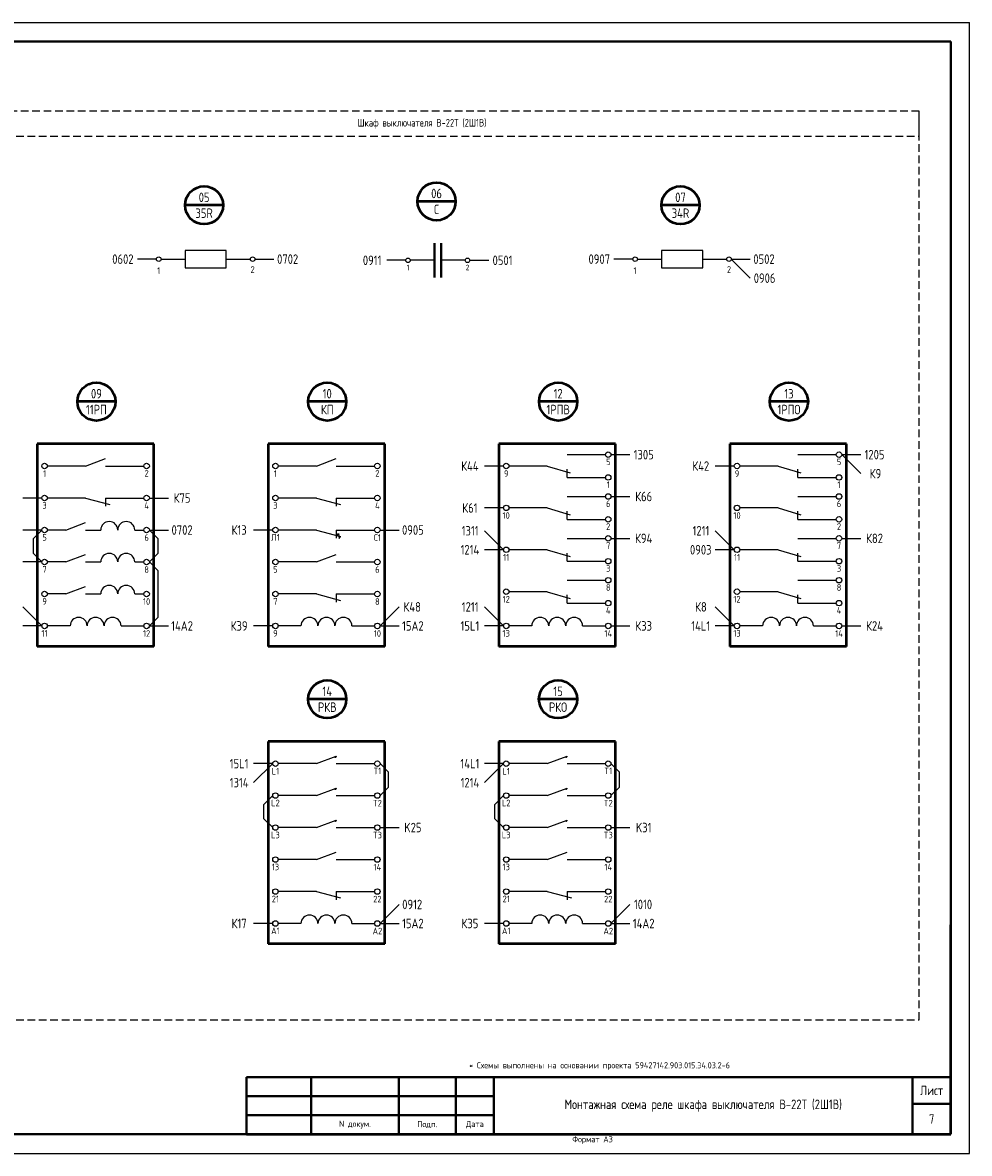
# Model space of a CAD drawing. Header units: millimetres. Extents: x 3972 to 7513, y 1417 to 2199.
# Tile 18 of 19: x 6934 to 7183, y 1779 to 2076. Entities that reach past the tile are written whole.
import ezdxf

# ---------------------------------------------------------------- set-up
doc = ezdxf.new("R2010")
doc.units = ezdxf.units.MM
doc.linetypes.add('JIS_02_2.0', pattern=[3, 2, -1])
doc.layers.add('основная 0.5', color=7, linetype='Continuous', lineweight=50)
doc.styles.add('SIMPLEX', font='GOST.ttf', dxfattribs={"height": 5})
pattern_1 = [(0, (-495.938, 443.408), (0, 6.985), [5.08, -1.905]), (90, (-495.938, 443.408), (-6.985, 4e-16), [5.08, -1.905])]

msp = doc.modelspace()

# ---------------------------------------------------------------- hatches: boundary and pattern name
h = msp.add_hatch()
h.set_pattern_fill('ANGLE', color=256)
h.set_pattern_definition(pattern_1)
h.paths.add_polyline_path([(7016.78, 1882.93), (7016.39, 1882.78, 1.158547)])
h = msp.add_hatch()
h.set_pattern_fill('ANGLE', color=256)
h.set_pattern_definition(pattern_1)
h.paths.add_polyline_path([(7016.78, 1874.53), (7016.39, 1874.38, 1.158547)])
h = msp.add_hatch()
h.set_pattern_fill('ANGLE', color=256)
h.set_pattern_definition(pattern_1)
h.paths.add_polyline_path([(7016.78, 1866.13), (7016.39, 1865.98, 1.158547)])

# ---------------------------------------------------------------- linework, layer by layer
for p, q in [((6763.1, 2075.61), (7183.11, 2075.61)), ((7183.11, 1778.56), (7183.11, 2075.61)), ((7183.11, 1778.56), (7183.11, 2075.61)), ((6977.08, 2015.74), (6977.08, 2011.22)), ((6987.91, 2015.74), (6977.08, 2015.74)), ((6987.91, 2011.22), (6987.91, 2015.74)), ((7102.22, 2015.74), (7102.22, 2011.22)), ((7113.05, 2015.74), (7102.22, 2015.74)), ((7113.05, 2011.22), (7113.05, 2015.74)), ((6969.56, 2013.48), (6964.56, 2013.48)), ((6970.76, 2013.48), (6977.08, 2013.48)), ((6977.08, 2011.22), (6987.91, 2011.22)), ((6987.91, 2013.48), (6994.22, 2013.48)), ((6995.42, 2013.48), (7000.42, 2013.48)), ((7035.04, 2013.17), (7030.04, 2013.17)), ((7042.56, 2013.17), (7036.24, 2013.17)), ((7050.68, 2013.17), (7044.36, 2013.17)), ((7051.88, 2013.17), (7056.88, 2013.17)), ((7094.7, 2013.48), (7089.7, 2013.48)), ((7095.9, 2013.48), (7102.22, 2013.48)), ((7102.22, 2011.22), (7113.05, 2011.22)), ((7113.05, 2013.48), (7119.36, 2013.48)), ((7120.56, 2013.48), (7125.56, 2013.48)), ((7120.56, 2013.48), (7125.56, 2008.48)), ((6950.94, 1959.12), (6956.15, 1961.11)), ((7011.58, 1959.12), (7016.78, 1961.11)), ((7077.42, 1962.12), (7087.52, 1962.12)), ((7088.95, 1962.12), (7093.95, 1962.12)), ((7138.05, 1962.12), (7148.15, 1962.12)), ((7149.59, 1962.12), (7154.59, 1962.12)), ((7149.59, 1962.12), (7154.59, 1957.12)), ((6950.94, 1959.12), (6940.89, 1959.12)), ((6956.15, 1959.12), (6966.25, 1959.12)), ((7011.58, 1959.12), (7001.53, 1959.12)), ((7016.78, 1959.12), (7026.88, 1959.12)), ((7060.72, 1959.12), (7055.72, 1959.12)), ((7072.21, 1959.12), (7062.16, 1959.12)), ((7072.21, 1959.12), (7078.22, 1957.32)), ((7077.42, 1956.12), (7077.42, 1958.27)), ((7121.35, 1959.12), (7116.35, 1959.12)), ((7132.84, 1959.12), (7122.79, 1959.12)), ((7132.84, 1959.12), (7138.85, 1957.32)), ((7138.05, 1956.12), (7138.05, 1958.27)), ((7077.42, 1956.12), (7087.52, 1956.12)), ((7138.05, 1956.12), (7148.15, 1956.12)), ((6939.46, 1950.72), (6934.46, 1950.72)), ((6950.94, 1950.72), (6940.89, 1950.72)), ((6950.94, 1950.72), (6957.3, 1949.02)), ((6956.15, 1950.72), (6966.25, 1950.72)), ((6956.15, 1950.72), (6956.15, 1948.55)), ((6967.69, 1950.72), (6972.69, 1950.72)), ((7011.58, 1950.72), (7001.53, 1950.72)), ((7011.58, 1950.72), (7017.93, 1949.02)), ((7016.78, 1950.72), (7026.88, 1950.72)), ((7016.78, 1950.72), (7016.78, 1948.55)), ((7077.42, 1951.12), (7087.52, 1951.12)), ((7088.95, 1951.12), (7093.95, 1951.12)), ((7138.05, 1951.12), (7148.15, 1951.12)), ((7060.72, 1948.12), (7055.72, 1948.12)), ((7072.21, 1948.12), (7062.16, 1948.12)), ((7072.21, 1948.12), (7078.22, 1946.32)), ((7077.42, 1945.12), (7077.42, 1947.27)), ((7132.84, 1948.12), (7122.79, 1948.12)), ((7132.84, 1948.12), (7138.85, 1946.32)), ((7138.05, 1945.12), (7138.05, 1947.27)), ((6945.74, 1942.32), (6950.94, 1944.31)), ((7077.42, 1945.12), (7087.52, 1945.12)), ((7138.05, 1945.12), (7148.15, 1945.12)), ((6939.46, 1942.32), (6934.46, 1942.32)), ((6939.46, 1942.32), (6937.24, 1940.11)), ((6937.24, 1936.14), (6937.24, 1940.11)), ((6945.74, 1942.32), (6940.89, 1942.32)), ((6950.94, 1942.32), (6954.95, 1942.32)), ((6963.85, 1942.32), (6966.25, 1942.32)), ((6967.69, 1942.32), (6972.69, 1942.32)), ((6967.69, 1942.32), (6970.02, 1939.99)), ((6970.02, 1936.26), (6970.02, 1939.99)), ((7000.09, 1942.32), (6995.09, 1942.32)), ((7011.58, 1942.32), (7001.53, 1942.32)), ((7011.58, 1942.32), (7017.93, 1940.62)), ((7016.78, 1942.32), (7026.88, 1942.32)), ((7016.78, 1942.32), (7016.78, 1940.15)), ((7016.99, 1940.87), (7017.37, 1941.4)), ((7017.37, 1941.4), (7017.57, 1940.13)), ((7017.57, 1940.13), (7017.93, 1940.62)), ((7028.32, 1942.32), (7033.32, 1942.32)), ((7060.72, 1937.12), (7055.72, 1942.12)), ((7077.42, 1940.12), (7087.52, 1940.12)), ((7088.95, 1940.12), (7093.95, 1940.12)), ((7121.35, 1937.12), (7116.35, 1942.12)), ((7138.05, 1940.12), (7148.15, 1940.12)), ((7149.59, 1940.12), (7154.59, 1940.12)), ((7060.72, 1937.12), (7055.72, 1937.12)), ((7072.21, 1937.12), (7062.16, 1937.12)), ((7072.21, 1937.12), (7078.22, 1935.32)), ((7121.35, 1937.12), (7116.35, 1937.12)), ((7132.84, 1937.12), (7122.79, 1937.12)), ((7132.84, 1937.12), (7138.85, 1935.32)), ((6939.46, 1933.92), (6934.46, 1933.92)), ((6939.46, 1933.92), (6937.24, 1936.14)), ((6945.74, 1933.92), (6940.89, 1933.92)), ((6945.74, 1933.92), (6950.94, 1935.91)), ((6950.94, 1933.92), (6954.95, 1933.92)), ((6963.85, 1933.92), (6966.25, 1933.92)), ((6967.69, 1933.92), (6970.02, 1936.26)), ((6967.69, 1933.92), (6970.02, 1931.59)), ((7011.58, 1933.92), (7001.53, 1933.92)), ((7011.58, 1933.92), (7016.78, 1935.91)), ((7016.78, 1933.92), (7026.88, 1933.92)), ((7077.42, 1934.12), (7077.42, 1936.27)), ((7077.42, 1934.12), (7087.52, 1934.12)), ((7138.05, 1934.12), (7138.05, 1936.27)), ((7138.05, 1934.12), (7148.15, 1934.12)), ((6970.02, 1919.46), (6970.02, 1931.59)), ((7077.42, 1929.12), (7087.52, 1929.12)), ((7138.05, 1929.12), (7148.15, 1929.12)), ((6945.74, 1925.52), (6940.89, 1925.52)), ((6945.74, 1925.52), (6950.94, 1927.51)), ((6950.94, 1925.52), (6954.95, 1925.52)), ((6963.85, 1925.52), (6966.25, 1925.52)), ((7011.58, 1925.52), (7001.53, 1925.52)), ((7011.58, 1925.52), (7017.93, 1923.82)), ((7016.78, 1925.52), (7026.88, 1925.52)), ((7016.78, 1925.52), (7016.78, 1923.35)), ((7072.21, 1926.12), (7062.16, 1926.12)), ((7072.21, 1926.12), (7078.22, 1924.32)), ((7077.42, 1923.12), (7077.42, 1925.27)), ((7132.84, 1926.12), (7122.79, 1926.12)), ((7132.84, 1926.12), (7138.85, 1924.32)), ((7138.05, 1923.12), (7138.05, 1925.27)), ((6939.46, 1917.12), (6934.46, 1922.12)), ((7028.32, 1917.12), (7033.32, 1922.12)), ((7060.72, 1917.12), (7055.72, 1922.12)), ((7077.42, 1923.12), (7087.52, 1923.12)), ((7121.35, 1917.12), (7116.35, 1922.12)), ((7138.05, 1923.12), (7148.15, 1923.12)), ((6967.69, 1917.12), (6970.02, 1919.46)), ((6939.46, 1917.12), (6934.46, 1917.12)), ((6946.89, 1917.12), (6940.89, 1917.12)), ((6960.25, 1917.12), (6966.25, 1917.12)), ((6967.69, 1917.12), (6972.69, 1917.12)), ((7000.09, 1917.12), (6995.09, 1917.12)), ((7007.53, 1917.12), (7001.53, 1917.12)), ((7020.88, 1917.12), (7026.88, 1917.12)), ((7028.32, 1917.12), (7033.32, 1917.12)), ((7060.72, 1917.12), (7055.72, 1917.12)), ((7068.16, 1917.12), (7062.16, 1917.12)), ((7081.52, 1917.12), (7087.52, 1917.12)), ((7088.95, 1917.12), (7093.95, 1917.12)), ((7121.35, 1917.12), (7116.35, 1917.12)), ((7128.79, 1917.12), (7122.79, 1917.12)), ((7142.15, 1917.12), (7148.15, 1917.12)), ((7149.59, 1917.12), (7154.59, 1917.12)), ((7000.09, 1880.95), (6995.09, 1880.95)), ((7000.09, 1880.95), (6995.09, 1875.95)), ((7011.58, 1880.95), (7001.53, 1880.95)), ((7011.58, 1880.95), (7016.78, 1882.93)), ((7016.78, 1880.95), (7026.88, 1880.95)), ((7028.32, 1880.95), (7030.52, 1878.74)), ((7060.72, 1880.95), (7055.72, 1880.95)), ((7060.72, 1880.95), (7055.72, 1875.95)), ((7072.21, 1880.95), (7062.16, 1880.95)), ((7072.21, 1880.95), (7077.42, 1882.93)), ((7077.42, 1880.95), (7087.52, 1880.95)), ((7088.95, 1880.95), (7091.16, 1878.74)), ((7030.52, 1874.75), (7030.52, 1878.74)), ((7091.16, 1874.75), (7091.16, 1878.74)), ((7011.58, 1872.55), (7016.78, 1874.53)), ((7028.32, 1872.55), (7030.52, 1874.75)), ((7072.21, 1872.55), (7077.42, 1874.53)), ((7088.95, 1872.55), (7091.16, 1874.75)), ((7000.09, 1872.55), (6997.78, 1870.23)), ((7011.58, 1872.55), (7001.53, 1872.55)), ((7016.78, 1872.55), (7026.88, 1872.55)), ((7060.72, 1872.55), (7058.41, 1870.23)), ((7072.21, 1872.55), (7062.16, 1872.55)), ((7077.42, 1872.55), (7087.52, 1872.55)), ((6997.78, 1866.46), (6997.78, 1870.23)), ((7058.41, 1866.46), (7058.41, 1870.23)), ((7000.09, 1864.15), (6997.78, 1866.46)), ((7011.58, 1864.15), (7016.78, 1866.13)), ((7060.72, 1864.15), (7058.41, 1866.46)), ((7072.21, 1864.15), (7077.42, 1866.13)), ((7011.58, 1864.15), (7001.53, 1864.15)), ((7016.78, 1864.15), (7026.88, 1864.15)), ((7028.32, 1864.15), (7033.32, 1864.15)), ((7072.21, 1864.15), (7062.16, 1864.15)), ((7077.42, 1864.15), (7087.52, 1864.15)), ((7088.95, 1864.15), (7093.95, 1864.15)), ((7011.58, 1855.75), (7016.78, 1857.73)), ((7072.21, 1855.75), (7077.42, 1857.73)), ((7011.58, 1855.75), (7001.53, 1855.75)), ((7016.78, 1855.75), (7026.88, 1855.75)), ((7072.21, 1855.75), (7062.16, 1855.75)), ((7077.42, 1855.75), (7087.52, 1855.75)), ((7011.58, 1847.35), (7001.53, 1847.35)), ((7011.58, 1847.35), (7017.93, 1845.65)), ((7016.78, 1847.35), (7026.88, 1847.35)), ((7016.78, 1847.35), (7016.78, 1845.18)), ((7072.21, 1847.35), (7062.16, 1847.35)), ((7072.21, 1847.35), (7078.56, 1845.65)), ((7077.42, 1847.35), (7087.52, 1847.35)), ((7077.42, 1847.35), (7077.42, 1845.18)), ((7028.32, 1838.95), (7033.32, 1843.95)), ((7088.95, 1838.95), (7093.95, 1843.95)), ((7000.09, 1838.95), (6995.09, 1838.95)), ((7007.53, 1838.95), (7001.53, 1838.95)), ((7020.88, 1838.95), (7026.88, 1838.95)), ((7028.32, 1838.95), (7033.32, 1838.95)), ((7060.72, 1838.95), (7055.72, 1838.95)), ((7068.16, 1838.95), (7062.16, 1838.95)), ((7081.52, 1838.95), (7087.52, 1838.95)), ((7088.95, 1838.95), (7093.95, 1838.95)), ((6763.1, 1778.56), (7183.11, 1778.56))]:
    msp.add_line(p, q)
at = {"lineweight": 40}
for p, q in [((6783.1, 2070.61), (7178.2, 2070.61)), ((7178.2, 2070.61), (7178.2, 1783.61)), ((7042.56, 2017.69), (7042.56, 2008.66)), ((7044.36, 2017.69), (7044.36, 2008.66)), ((6993.2, 1798.6), (7058.2, 1798.6)), ((7168.2, 1798.61), (7168.2, 1783.61)), ((6993.2, 1793.6), (7058.2, 1793.6)), ((7168.2, 1791.61), (7178.2, 1791.61)), ((6993.2, 1788.6), (7058.2, 1788.6)), ((6783.1, 1783.61), (7178.2, 1783.61))]:
    msp.add_line(p, q, dxfattribs=at)
at = {"lineweight": 50}
for p, q in [((6987.08, 2027.63), (6977.08, 2027.63)), ((7048.14, 2028.64), (7038.14, 2028.64)), ((7112.22, 2027.63), (7102.22, 2027.63)), ((6958.78, 1976.04), (6948.78, 1976.04)), ((7019.42, 1976.04), (7009.42, 1976.04)), ((7080.09, 1976.04), (7070.09, 1976.04)), ((7140.72, 1976.04), (7130.72, 1976.04)), ((6968.89, 1964.92), (6938.26, 1964.92)), ((6938.26, 1964.92), (6938.26, 1911.74)), ((6968.89, 1911.74), (6968.89, 1964.92)), ((7029.52, 1964.92), (6998.89, 1964.92)), ((6998.89, 1964.92), (6998.89, 1911.74)), ((7029.52, 1911.74), (7029.52, 1964.92)), ((7090.15, 1964.92), (7059.52, 1964.92)), ((7059.52, 1964.92), (7059.52, 1911.74)), ((7090.15, 1911.74), (7090.15, 1964.92)), ((7150.79, 1964.92), (7120.15, 1964.92)), ((7120.15, 1964.92), (7120.15, 1911.74)), ((7150.79, 1911.74), (7150.79, 1964.92)), ((6968.89, 1911.74), (6938.26, 1911.74)), ((7029.52, 1911.74), (6998.89, 1911.74)), ((7090.15, 1911.74), (7059.52, 1911.74)), ((7150.79, 1911.74), (7120.15, 1911.74)), ((7019.42, 1897.86), (7009.42, 1897.86)), ((7080.05, 1897.86), (7070.05, 1897.86)), ((7029.52, 1886.74), (6998.89, 1886.74)), ((6998.89, 1886.74), (6998.89, 1833.57)), ((7029.52, 1833.57), (7029.52, 1886.74)), ((7090.15, 1886.74), (7059.52, 1886.74)), ((7059.52, 1886.74), (7059.52, 1833.57)), ((7090.15, 1833.57), (7090.15, 1886.74)), ((7029.52, 1833.57), (6998.89, 1833.57)), ((7090.15, 1833.57), (7059.52, 1833.57))]:
    msp.add_line(p, q, dxfattribs=at)
at = {"color": 32, "linetype": 'JIS_02_2.0', "true_color": 0xcd6928}
for points in [[(7169.94, 2052.32), (6908.68, 2052.32), (6908.68, 1813.68), (7169.94, 1813.68)], [(7169.94, 2052.32), (6908.68, 2052.32), (6908.68, 2045.76), (7169.94, 2045.76)]]:
    msp.add_lwpolyline(points, close=True, dxfattribs=at)
at = {"lineweight": 50}
for centre in [(6982.08, 2027.63), (7043.14, 2028.64), (7107.22, 2027.63), (6953.78, 1976.04), (7014.42, 1976.04), (7075.09, 1976.04), (7135.72, 1976.04), (7014.42, 1897.86), (7075.05, 1897.86)]:
    msp.add_circle(centre, 5, dxfattribs=at)
for centre, radius in [((6970.16, 2013.48), 0.599), ((6994.82, 2013.48), 0.599), ((7095.3, 2013.48), 0.599), ((7119.96, 2013.48), 0.599), ((7035.64, 2013.17), 0.599), ((7051.28, 2013.17), 0.599), ((7088.24, 1962.12), 0.719), ((7148.87, 1962.12), 0.719), ((6940.17, 1959.12), 0.719), ((6966.97, 1959.12), 0.719), ((7000.81, 1959.12), 0.719), ((7027.6, 1959.12), 0.719), ((7061.44, 1959.12), 0.719), ((7122.07, 1959.12), 0.719), ((7088.24, 1956.12), 0.719), ((7148.87, 1956.12), 0.719), ((7088.24, 1951.12), 0.719), ((7148.87, 1951.12), 0.719), ((6940.17, 1950.72), 0.719), ((6966.97, 1950.72), 0.719), ((7000.81, 1950.72), 0.719), ((7027.6, 1950.72), 0.719), ((7061.44, 1948.12), 0.719), ((7122.07, 1948.12), 0.719), ((7088.24, 1945.12), 0.719), ((7148.87, 1945.12), 0.719), ((6940.17, 1942.32), 0.719), ((6966.97, 1942.32), 0.719), ((7000.81, 1942.32), 0.719), ((7027.6, 1942.32), 0.719), ((7088.24, 1940.12), 0.719), ((7148.87, 1940.12), 0.719), ((7061.44, 1937.12), 0.719), ((7122.07, 1937.12), 0.719), ((6940.17, 1933.92), 0.719), ((6966.97, 1933.92), 0.719), ((7000.81, 1933.92), 0.719), ((7027.6, 1933.92), 0.719), ((7088.24, 1934.12), 0.719), ((7148.87, 1934.12), 0.719), ((7088.24, 1929.12), 0.719), ((7148.87, 1929.12), 0.719), ((6940.17, 1925.52), 0.719), ((6966.97, 1925.52), 0.719), ((7000.81, 1925.52), 0.719), ((7027.6, 1925.52), 0.719), ((7061.44, 1926.12), 0.719), ((7122.07, 1926.12), 0.719), ((7088.24, 1923.12), 0.719), ((7148.87, 1923.12), 0.719), ((6940.17, 1917.12), 0.719), ((6966.97, 1917.12), 0.719), ((7000.81, 1917.12), 0.719), ((7027.6, 1917.12), 0.719), ((7061.44, 1917.12), 0.719), ((7088.24, 1917.12), 0.719), ((7122.07, 1917.12), 0.719), ((7148.87, 1917.12), 0.719), ((7000.81, 1880.95), 0.719), ((7027.6, 1880.95), 0.719), ((7061.44, 1880.95), 0.719), ((7088.24, 1880.95), 0.719), ((7000.81, 1872.55), 0.719), ((7027.6, 1872.55), 0.719), ((7061.44, 1872.55), 0.719), ((7088.24, 1872.55), 0.719), ((7000.81, 1864.15), 0.719), ((7027.6, 1864.15), 0.719), ((7061.44, 1864.15), 0.719), ((7088.24, 1864.15), 0.719), ((7000.81, 1855.75), 0.719), ((7027.6, 1855.75), 0.719), ((7061.44, 1855.75), 0.719), ((7088.24, 1855.75), 0.719), ((7000.81, 1847.35), 0.719), ((7027.6, 1847.35), 0.719), ((7061.44, 1847.35), 0.719), ((7088.24, 1847.35), 0.719), ((7000.81, 1838.95), 0.719), ((7027.6, 1838.95), 0.719), ((7061.44, 1838.95), 0.719), ((7088.24, 1838.95), 0.719)]:
    msp.add_circle(centre, radius)
for centre, radius, start, end in [((6957.17, 1942.32), 2.23, 0, 180), ((6961.63, 1942.32), 2.23, 0, 180), ((6957.17, 1933.92), 2.23, 0, 180), ((6961.63, 1933.92), 2.23, 0, 180), ((6957.17, 1925.52), 2.23, 0, 180), ((6961.63, 1925.52), 2.23, 0, 180), ((6949.12, 1917.12), 2.23, 0, 180), ((6953.57, 1917.12), 2.23, 0, 180), ((6958.03, 1917.12), 2.23, 0, 180), ((7009.75, 1917.12), 2.23, 0, 180), ((7014.21, 1917.12), 2.23, 0, 180), ((7018.66, 1917.12), 2.23, 0, 180), ((7070.39, 1917.12), 2.23, 0, 180), ((7074.84, 1917.12), 2.23, 0, 180), ((7079.29, 1917.12), 2.23, 0, 180), ((7131.02, 1917.12), 2.23, 0, 180), ((7135.47, 1917.12), 2.23, 0, 180), ((7139.92, 1917.12), 2.23, 0, 180), ((7016.6, 1882.83), 0.215, 192.5086, 29.3121), ((7077.23, 1882.83), 0.215, 192.5086, 29.3121), ((7016.6, 1874.43), 0.215, 192.5086, 29.3121), ((7077.23, 1874.43), 0.215, 192.5086, 29.3121), ((7016.6, 1866.03), 0.215, 192.5086, 29.3121), ((7077.23, 1866.03), 0.215, 192.5086, 29.3121), ((7009.75, 1838.95), 2.23, 0, 180), ((7014.21, 1838.95), 2.23, 0, 180), ((7018.66, 1838.95), 2.23, 0, 180), ((7070.39, 1838.95), 2.23, 0, 180), ((7074.84, 1838.95), 2.23, 0, 180), ((7079.29, 1838.95), 2.23, 0, 180)]:
    msp.add_arc(centre, radius, start, end)
at = {"layer": 'основная 0.5', "color": 0}
for p, q in [((7178.2, 1783.61), (7178.2, 1838.61)), ((6993.2, 1783.61), (7178.2, 1783.61))]:
    msp.add_line(p, q, dxfattribs=at)
at = {"layer": 'основная 0.5', "lineweight": 40}
for p, q in [((6993.2, 1783.61), (6993.2, 1798.6)), ((7010.2, 1783.61), (7010.2, 1798.6)), ((7033.2, 1783.61), (7033.2, 1798.6)), ((7048.2, 1783.61), (7048.2, 1798.6)), ((7058.2, 1783.61), (7058.2, 1798.61)), ((7058.2, 1798.61), (7178.2, 1798.61))]:
    msp.add_line(p, q, dxfattribs=at)

# ---------------------------------------------------------------- texts
at = {"attachment_point": 5, "style": 'SIMPLEX'}
for s, insert, char_height, width in [('Шкаф выключателя В-22Т (2Ш1В)', (7039.31, 2049.04), 2, 261.2654), ('06\\PC', (7043.14, 2028.64), 2.5, 7.6478), ('05\\P35R', (6982.08, 2027.63), 2.5, 7.6478), ('07\\P34R', (7107.22, 2027.63), 2.5, 7.6478), ('09\\P11РП', (6953.78, 1976.04), 2.5, 7.6478), ('10\\PКП', (7014.42, 1976.04), 2.5, 7.6478), ('12\\P1РПВ', (7075.09, 1976.04), 2.5, 7.6478), ('13\\P1РПО', (7135.72, 1976.04), 2.5, 7.6478), ('14\\PРКВ', (7014.42, 1897.86), 2.5, 7.6478), ('15\\PРКО', (7075.05, 1897.86), 2.5, 7.6478)]:
    msp.add_mtext(s, dxfattribs=dict(at, insert=insert, char_height=char_height, width=width))
at = {"color": 7, "attachment_point": 5, "style": 'SIMPLEX'}
for s, insert, char_height, width in [('0602', (6960.74, 2013.48), 2.5, 2.4873), ('0702', (7004.02, 2013.48), 2.5, 2.4873), ('0911', (7026.22, 2013.17), 2.5, 2.4873), ('0501', (7060.47, 2013.17), 2.5, 2.4873), ('0907', (7085.88, 2013.48), 2.5, 2.4873), ('0502', (7129.16, 2013.48), 2.5, 2.4873), ('1', (6970.16, 2010.46), 1.73, 2.4873), ('2', (6994.82, 2010.74), 1.73, 2.4873), ('1', (7035.64, 2011.27), 1.44, 2.0728), ('2', (7051.28, 2011.28), 1.44, 2.0728), ('1', (7095.3, 2010.46), 1.73, 2.4873), ('2', (7119.96, 2010.74), 1.73, 2.4873), ('0906', (7129.31, 2008.48), 2.5, 2.4873), ('1305', (7097.55, 1962.12), 2.5, 2.4873), ('1205', (7158.19, 1962.12), 2.5, 2.4873), ('К44', (7051.9, 1959.12), 2.5, 2.4873), ('5', (7088.24, 1960.22), 1.73, 2.4873), ('К42', (7112.54, 1959.12), 2.5, 2.4873), ('5', (7148.87, 1960.22), 1.73, 2.4873), ('1', (6940.17, 1957.13), 1.73, 2.4873), ('2', (6966.97, 1957.22), 1.73, 2.4873), ('1', (7000.81, 1957.13), 1.73, 2.4873), ('2', (7027.6, 1957.22), 1.73, 2.4873), ('9', (7061.44, 1957.13), 1.73, 2.4873), ('9', (7122.07, 1957.13), 1.73, 2.4873), ('К9', (7158.44, 1957.12), 2.5, 2.4873), ('1', (7088.24, 1954.22), 1.73, 2.4873), ('1', (7148.87, 1954.22), 1.73, 2.4873), ('К75', (6976.29, 1950.72), 2.5, 2.4873), ('К66', (7097.55, 1951.12), 2.5, 2.4873), ('3', (6940.17, 1948.78), 1.73, 2.4873), ('4', (6966.97, 1948.73), 1.73, 2.4873), ('3', (7000.81, 1948.78), 1.73, 2.4873), ('4', (7027.6, 1948.73), 1.73, 2.4873), ('К61', (7051.9, 1948.12), 2.5, 2.4873), ('6', (7088.24, 1949.22), 1.73, 2.4873), ('6', (7148.87, 1949.22), 1.73, 2.4873), ('10', (7061.44, 1946.13), 1.733, 2.4873), ('10', (7122.07, 1946.13), 1.733, 2.4873), ('0702', (6976.29, 1942.32), 2.5, 2.4873), ('К13', (6991.27, 1942.32), 2.5, 2.4873), ('0905', (7036.92, 1942.32), 2.5, 2.4873), ('1311', (7051.96, 1942.12), 2.5, 2.4873), ('2', (7088.24, 1943.22), 1.73, 2.4873), ('1211', (7112.59, 1942.12), 2.5, 2.4873), ('2', (7148.87, 1943.22), 1.73, 2.4873), ('5', (6940.17, 1940.38), 1.73, 2.4873), ('6', (6966.97, 1940.33), 1.73, 2.4873), ('Л1', (7000.81, 1940.38), 1.733, 2.4873), ('С1', (7027.6, 1940.33), 1.733, 2.4873), ('К94', (7097.55, 1940.12), 2.5, 2.4873), ('К82', (7158.19, 1940.12), 2.5, 2.4873), ('1214', (7051.9, 1937.12), 2.5, 2.4873), ('7', (7088.24, 1938.22), 1.73, 2.4873), ('0903', (7112.54, 1937.12), 2.5, 2.4873), ('7', (7148.87, 1938.22), 1.73, 2.4873), ('11', (7061.44, 1935.13), 1.733, 2.4873), ('11', (7122.07, 1935.13), 1.733, 2.4873), ('7', (6940.17, 1931.98), 1.73, 2.4873), ('8', (6966.97, 1931.93), 1.73, 2.4873), ('5', (7000.81, 1931.98), 1.73, 2.4873), ('6', (7027.6, 1931.93), 1.73, 2.4873), ('3', (7088.24, 1932.22), 1.73, 2.4873), ('3', (7148.87, 1932.22), 1.73, 2.4873), ('8', (7088.24, 1927.22), 1.73, 2.4873), ('8', (7148.87, 1927.22), 1.73, 2.4873), ('12', (7061.44, 1924.13), 1.733, 2.4873), ('12', (7122.07, 1924.13), 1.733, 2.4873), ('9', (6940.17, 1923.58), 1.73, 2.4873), ('10', (6966.97, 1923.53), 1.733, 2.4873), ('7', (7000.81, 1923.58), 1.73, 2.4873), ('8', (7027.6, 1923.53), 1.73, 2.4873), ('К48', (7036.74, 1922.12), 2.5, 2.4873), ('1211', (7051.96, 1922.12), 2.5, 2.4873), ('4', (7088.24, 1921.22), 1.73, 2.4873), ('К8', (7112.59, 1922.12), 2.5, 2.4873), ('4', (7148.87, 1921.22), 1.73, 2.4873), ('11', (6940.17, 1915.18), 1.733, 2.4873), ('12', (6966.97, 1915.13), 1.733, 2.4873), ('14А2', (6976.29, 1917.12), 2.5, 2.4873), ('К39', (6991.27, 1917.12), 2.5, 2.4873), ('9', (7000.81, 1915.18), 1.73, 2.4873), ('10', (7027.6, 1915.13), 1.733, 2.4873), ('15А2', (7036.92, 1917.12), 2.5, 2.4873), ('15L1', (7051.9, 1917.12), 2.5, 2.4873), ('13', (7061.44, 1915.18), 1.733, 2.4873), ('14', (7088.24, 1915.13), 1.733, 2.4873), ('К33', (7097.55, 1917.12), 2.5, 2.4873), ('14L1', (7112.54, 1917.12), 2.5, 2.4873), ('13', (7122.07, 1915.18), 1.733, 2.4873), ('14', (7148.87, 1915.13), 1.733, 2.4873), ('К24', (7158.19, 1917.12), 2.5, 2.4873), ('15L1', (6991.27, 1880.95), 2.5, 2.4873), ('14L1', (7051.9, 1880.95), 2.5, 2.4873), ('1314', (6991.28, 1875.95), 2.5, 2.4873), ('L1', (7000.81, 1878.95), 1.733, 2.4873), ('T1', (7027.6, 1879.04), 1.733, 2.4873), ('1214', (7051.91, 1875.95), 2.5, 2.4873), ('L1', (7061.44, 1878.95), 1.733, 2.4873), ('T1', (7088.24, 1879.04), 1.733, 2.4873), ('L2', (7000.81, 1870.61), 1.733, 2.4873), ('T2', (7027.6, 1870.56), 1.733, 2.4873), ('L2', (7061.44, 1870.61), 1.733, 2.4873), ('T2', (7088.24, 1870.56), 1.733, 2.4873), ('K25', (7036.92, 1864.15), 2.5, 2.4873), ('K31', (7097.55, 1864.15), 2.5, 2.4873), ('L3', (7000.81, 1862.21), 1.733, 2.4873), ('T3', (7027.6, 1862.16), 1.733, 2.4873), ('L3', (7061.44, 1862.21), 1.733, 2.4873), ('T3', (7088.24, 1862.16), 1.733, 2.4873), ('13', (7000.81, 1853.81), 1.733, 2.4873), ('14', (7027.6, 1853.76), 1.733, 2.4873), ('13', (7061.44, 1853.81), 1.733, 2.4873), ('14', (7088.24, 1853.76), 1.733, 2.4873), ('21', (7000.81, 1845.41), 1.733, 2.4873), ('22', (7027.6, 1845.36), 1.733, 2.4873), ('0912', (7036.74, 1843.95), 2.5, 2.4873), ('21', (7061.44, 1845.41), 1.733, 2.4873), ('22', (7088.24, 1845.36), 1.733, 2.4873), ('1010', (7097.38, 1843.95), 2.5, 2.4873), ('К17', (6991.27, 1838.95), 2.5, 2.4873), ('15А2', (7036.92, 1838.95), 2.5, 2.4873), ('К35', (7051.9, 1838.95), 2.5, 2.4873), ('14А2', (7097.55, 1838.95), 2.5, 2.4873), ('A1', (7000.81, 1837.01), 1.733, 2.4873), ('A2', (7027.6, 1836.96), 1.733, 2.4873), ('A1', (7061.44, 1837.01), 1.733, 2.4873), ('A2', (7088.24, 1836.96), 1.733, 2.4873)]:
    msp.add_mtext(s, dxfattribs=dict(at, insert=insert, char_height=char_height, width=width))
at = {"lineweight": 35, "attachment_point": 5, "line_spacing_factor": 0.8, "style": 'SIMPLEX'}
for s, insert, char_height, width in [('\\pi-4.8,l6.4,t6.4;*^IСхемы выполнены на основании проекта 59427142.903.015.Э4.03.2-6', (7085.16, 1801.48), 1.6, 185), ('Лист', (7173.2, 1795.11), 2.5, 10), ('Монтажная схема реле шкафа выключателя В-22Т (2Ш1В)', (7113.2, 1791.11), 2.5, 110), ('7', (7173.2, 1787.61), 2.5, 10), ('N докум.', (7021.7, 1786.11), 1.6, 23), ('Подп.', (7040.7, 1786.11), 1.6, 15), ('Дата', (7053.2, 1786.11), 1.6, 10)]:
    msp.add_mtext(s, dxfattribs=dict(at, insert=insert, char_height=char_height, width=width))
at = {"lineweight": 30, "insert": (7078.79, 1783.08), "char_height": 1.6, "attachment_point": 1, "style": 'SIMPLEX'}
msp.add_mtext_dynamic_manual_height_columns('Формат А3', width=45.8537, gutter_width=12.5, heights=[0], dxfattribs=at)

doc.saveas('drawing.dxf')
